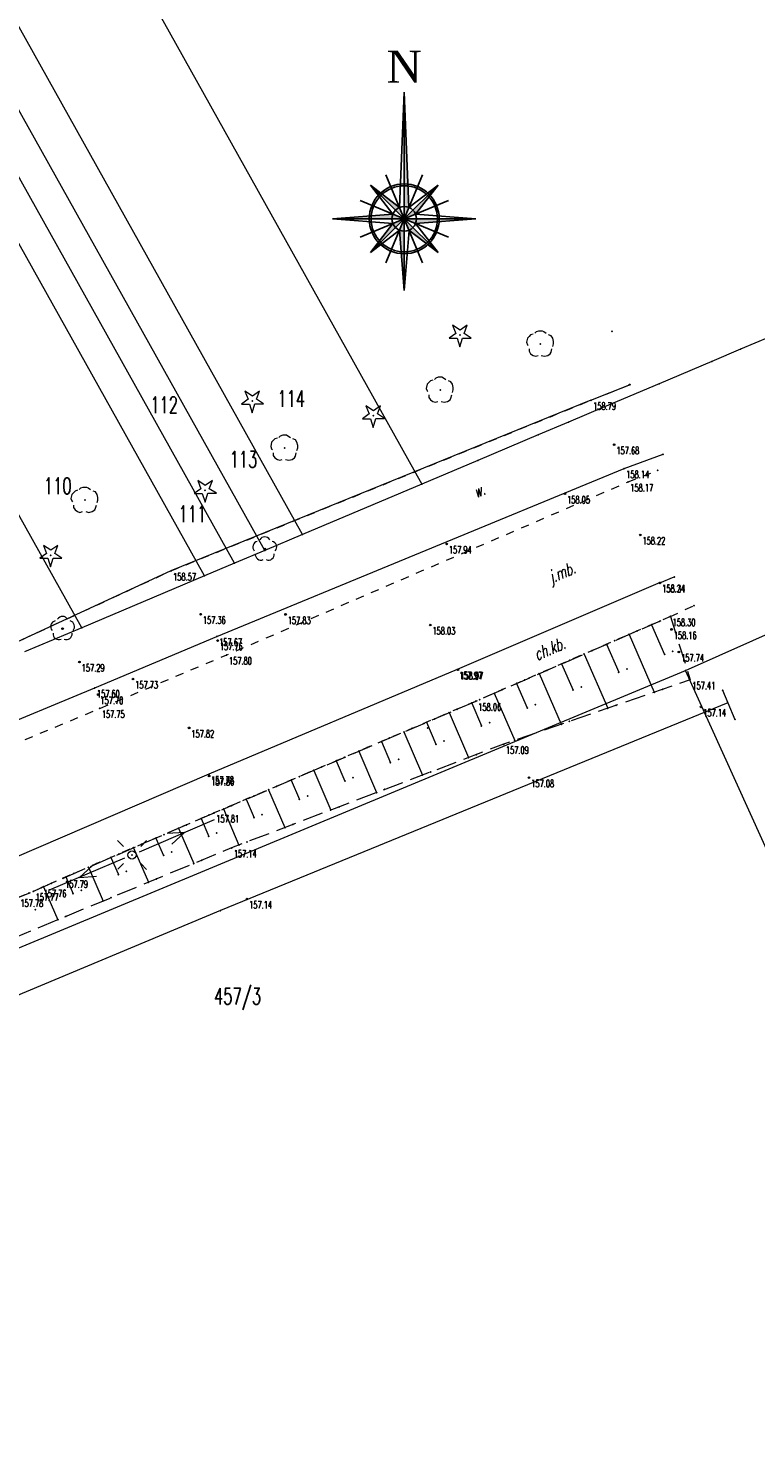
# Model space of a CAD drawing. Header units: metres. Extents: x 0 to 7483564, y 0 to 5680766.
# Tile 31 of 34: x 7483408 to 7483453, y 5680508 to 5680594. Entities that reach past the tile are written whole.
import ezdxf
from ezdxf.enums import TextEntityAlignment as Align

# ---------------------------------------------------------------- set-up
doc = ezdxf.new("R2010")
doc.units = ezdxf.units.M
doc.header["$PDSIZE"] = 1
for name, pattern in [('GDE', [0]), ('L_0_03', [1, 0.5, -0.5]), ('L_0_05', [1.75, 1.25, -0.5]), ('L_0_15', [0])]:
    doc.linetypes.add(name, pattern=pattern)
for name, color, linetype, lineweight in [('_STYL_HATCH', 7, 'Continuous', 0), ('Dzialki', 90, 'GDE', 13), ('eN', 7, 'Continuous', 18), ('krawedz_drogi', 7, 'L_0_03', 18), ('kraweznik', 7, 'Continuous', 18), ('Numery_dzialek', 90, 'Continuous', 13), ('obrzeze', 7, 'L_0_03', 18), ('ogrodzenie', 7, 'L_0_15', 18), ('opisy', 7, 'Continuous', 18), ('row', 7, 'Continuous', 18), ('rzedne', 8, 'Continuous', 18), ('skarpy', 7, 'L_0_05', 18), ('skarpy_ist', 5, 'Continuous', 18), ('zadrzewienie', 7, 'L_0_03', 18)]:
    doc.layers.add(name, color=color, linetype=linetype, lineweight=lineweight)
doc.layers.add('TABELA', color=7, linetype='Continuous')
doc.styles.add('35_100', font='arial.ttf', dxfattribs={"height": 35})
doc.styles.get("Standard").update_dxf_attribs({"font": 'romans.shx', "width": 0.75})

# ---------------------------------------------------------------- blocks, each defined once
blk = doc.blocks.new('L_0_1E_1')
at = {"color": 0, "linetype": 'Continuous', "lineweight": 13, "flags": 128}
for points in [[(1, 0), (11, 0)], [(7, 0), (5, 0.7)], [(7, 0), (5, -0.7)]]:
    blk.add_lwpolyline(points, dxfattribs=at)
blk = doc.blocks.new('WSU')
at = {"linetype": 'Continuous', "lineweight": 13}
blk.add_hatch(color=0, dxfattribs=at).paths.add_polyline_path([(0, -0.1, 1), (0, 0.1, 1)])
at = {"color": 0, "linetype": 'Continuous', "lineweight": 13}
blk.add_circle((0, 0), 0.1, dxfattribs=at)
blk = doc.blocks.new('WSP')
at = {"linetype": 'Continuous', "lineweight": 13}
blk.add_hatch(color=0, dxfattribs=at).paths.add_polyline_path([(0, -0.1, 1), (0, 0.1, 1)])
at = {"color": 0, "linetype": 'Continuous', "lineweight": 13}
blk.add_circle((0, 0), 0.1, dxfattribs=at)
blk = doc.blocks.new('SLU')
at = {"color": 0, "linetype": 'Continuous', "lineweight": 18}
blk.add_wipeout([(0, -0.5), (0.25, -0.43), (0.43, -0.25), (0.5, 0), (0.43, 0.25), (0.25, 0.43), (0, 0.5), (-0.25, 0.43), (-0.43, 0.25), (-0.5, 0), (-0.43, -0.25), (-0.25, -0.43)], dxfattribs=at)
blk.add_circle((0, 0), 0.5, dxfattribs=at)
blk = doc.blocks.new('DLI')
at = {"linetype": 'Continuous', "lineweight": 18}
blk.add_hatch(color=0, dxfattribs=at).paths.add_polyline_path([(0, -0.1, 1), (0, 0.1, 1)])
at = {"color": 0, "linetype": 'Continuous', "lineweight": 18}
blk.add_circle((0, 0), 0.1, dxfattribs=at)
for centre, radius, start, end in [((-0.77, 0.25), 0.7, 101.6336, 222.6627), ((0, 0.8), 0.7, 29.8459, 150.1541), ((0.77, 0.25), 0.7, 317.3373, 78.3664), ((-0.46, -0.64), 0.71, 174.3693, 292.5572), ((0.46, -0.64), 0.71, 247.4428, 5.6307)]:
    blk.add_arc(centre, radius, start, end, dxfattribs=at)
blk = doc.blocks.new('SUSM01')
at = {"color": 0, "linetype": 'Continuous', "lineweight": 18, "flags": 128}
for points in [[(-1.06, 1.06), (-1.76, 1.76)], [(1.76, 1.76), (1.06, 1.06)], [(-1.74, -1.74), (-1.06, -1.06)], [(1.06, -1.06), (1.76, -1.76)]]:
    blk.add_lwpolyline(points, dxfattribs=at)
blk = doc.blocks.new('DLN')
at = {"color": 0, "linetype": 'Continuous', "lineweight": 18, "flags": 128}
for points in [[(-0.9, 1.2), (-1.2, 1.1), (-1.4, 0.9), (-1.6, 0.7), (-1.7, 0.2), (-1.6, -0.1), (-1.5, -0.2)], [(-0.7, 1.3), (-0.5, 1.5), (-0.2, 1.6), (0.2, 1.6), (0.4, 1.5), (0.7, 1.3)], [(1.5, -0.3), (1.6, 0), (1.6, 0.3), (1.5, 0.7), (1.3, 1), (1, 1.1)], [(-1.4, -0.6), (-1.4, -0.9), (-1.2, -1.2), (-0.9, -1.4), (-0.6, -1.5), (-0.3, -1.4)], [(0.1, -1.4), (0.5, -1.5), (0.9, -1.4), (1.2, -1.2), (1.3, -1), (1.4, -0.6)]]:
    blk.add_lwpolyline(points, dxfattribs=at)
blk = doc.blocks.new('DIN')
at = {"color": 0, "linetype": 'Continuous', "lineweight": 13, "flags": 128}
blk.add_lwpolyline([(-1.3, -0.38), (-0.34, -0.38), (0, -1.44), (0.34, -0.36), (1.4, -0.36), (0.52, 0.2), (0.9, 1.2), (0.02, 0.6), (-0.88, 1.2), (-0.5, 0.2), (-1.32, -0.38)], dxfattribs=at)
blk = doc.blocks.new('A$C4FD9118A')
for p in [(-22.764, 55.633), (-13.464, 55.863), (-17.834, 55.093), (-12.394, 52.593), (-12.364, 52.593), (-23.964, 52.273), (-35.464, 51.603), (-14.748, 51.644), (-28.064, 50.703), (-33.474, 48.723), (-13.326, 48.922), (-10.334, 48.343), (-12.723, 47.467), (-12.474, 46.645), (-10.664, 47.353), (-38.344, 46.133), (-16.339, 45.919), (-45.694, 45.533), (-11.731, 43.402), (-23.573, 42.85), (-47.794, 42.163), (-40.436, 41.2), (-9.654, 40.833), (-10.54, 40.476), (-10.523, 40.485), (-10.522, 40.469), (-8.454, 39.073), (-38.618, 38.549), (-33.423, 38.533), (-11.04, 37.908), (-10.552, 38.121), (-9.887, 38.411), (-37.621, 37.191), (-24.574, 37.888), (-12.415, 37.308), (-11.927, 37.521), (-9.817, 37.616), (-37.578, 36.937), (-14.677, 36.323), (-13.79, 36.709), (-13.302, 36.922), (-9.75, 36.282), (-9.368, 36.238), (-46.025, 35.623), (-37.016, 36.06), (-16.54, 35.51), (-16.052, 35.723), (-15.165, 36.11), (-10.247, 36.089), (-42.753, 34.582), (-22.93, 35.163), (-22.872, 35.146), (-18.802, 34.524), (-17.915, 34.911), (-17.427, 35.124), (-13.044, 34.997), (-12.547, 35.191), (-8.68, 34.537), (-45.093, 34.037), (-44.882, 33.633), (-20.665, 33.712), (-20.177, 33.925), (-19.29, 34.311), (-15.841, 33.906), (-15.344, 34.1), (-10.876, 33.777), (-10.371, 33.952), (-6.694, 33.893), (-44.795, 32.783), (-22.041, 33.115), (-21.771, 33.23), (-21.552, 33.326), (-18.638, 32.815), (-18.141, 33.009), (-13.72, 32.794), (-13.215, 32.969), (-8.017, 32.879), (-6.379, 33.131), (-24.8, 31.936), (-24.31, 32.146), (-23.421, 32.525), (-22.931, 32.735), (-20.937, 31.914), (-16.059, 31.986), (-5.944, 32.113), (-39.319, 31.594), (-26.18, 31.347), (-25.689, 31.556), (-24.734, 31.583), (-21.441, 31.71), (-16.564, 31.811), (-28.938, 30.168), (-28.448, 30.378), (-27.559, 30.758), (-27.069, 30.967), (-24.223, 30.586), (-23.729, 30.786), (-20.085, 30.593), (-19.408, 30.828), (-18.903, 31.002), (-30.318, 29.579), (-29.828, 29.788), (-27.006, 29.462), (-26.511, 29.662), (-22.244, 29.771), (-21.746, 29.961), (-38.111, 28.758), (-38.098, 28.647), (-32.587, 28.61), (-31.697, 28.99), (-31.207, 29.199), (-29.293, 28.538), (-25.049, 28.701), (-24.551, 28.891), (-18.534, 28.546), (-34.456, 27.811), (-33.966, 28.021), (-33.077, 28.401), (-29.788, 28.338), (-27.855, 27.632), (-27.356, 27.822), (-36.725, 26.842), (-35.835, 27.222), (-35.345, 27.431), (-32.57, 27.214), (-32.076, 27.414), (-30.162, 26.752), (-38.593, 26.04), (-38.104, 26.252), (-37.793, 26.386), (-37.215, 26.633), (-35.352, 26.09), (-34.858, 26.29), (-30.66, 26.562), (-40.858, 25.062), (-39.97, 25.445), (-39.481, 25.657), (-37.632, 25.161), (-33.466, 25.493), (-32.967, 25.683), (-41.347, 24.85), (-38.123, 24.953), (-36.725, 24.251), (-36.271, 24.424), (-35.773, 24.614), (-44.989, 23.277), (-44.101, 23.661), (-43.612, 23.872), (-40.886, 23.783), (-40.395, 23.991), (-39.039, 23.291), (-38.547, 23.495), (-46.855, 22.471), (-46.366, 22.682), (-45.478, 23.066), (-43.648, 22.614), (-43.158, 22.821), (-48.846, 21.583), (-48.358, 21.813), (-48.229, 21.87), (-47.741, 22.084), (-47.042, 22.39), (-45.92, 21.652), (-41.81, 22.141), (-41.318, 22.345), (-49.113, 21.479), (-46.411, 21.444), (-44.582, 20.992), (-44.089, 21.196), (-35.783, 21.12), (-48.717, 20.46), (-47.342, 19.847), (-46.85, 20.051), (-37.411, 20.409)]:
    blk.add_point(p)
at = {"color": 5}
for p in [(-34.694, 42.537), (-47.059, 37.668), (-42.811, 23.813)]:
    blk.add_point(p, dxfattribs=at)
at = {"layer": 'Dzialki', "linetype": 'Continuous', "lineweight": 18, "flags": 128}
for points in [[(-75.544, 136.883), (-25.094, 46.513)], [(-32.384, 43.433), (-82.144, 132.573)], [(-34.694, 42.453), (-84.244, 131.213)], [(-36.544, 41.673), (-85.914, 130.123)], [(-38.384, 40.893), (-87.594, 129.023)], [(-45.874, 37.723), (-94.374, 124.603)], [(-3.844, 55.503), (-5.594, 54.763)], [(-5.594, 54.763), (-7.354, 54.023)], [(-7.354, 54.023), (-10.584, 52.653)], [(-10.584, 52.653), (-13.914, 51.243)], [(-13.914, 51.243), (-16.124, 50.313)], [(-16.124, 50.313), (-17.974, 49.523)], [(-17.974, 49.523), (-21.664, 47.963)], [(-21.664, 47.963), (-25.094, 46.513)], [(-25.094, 46.513), (-32.384, 43.433)], [(-8.974, 35.113), (15.736, 46.123)], [(-32.384, 43.433), (-34.694, 42.453)], [(-34.694, 42.453), (-36.544, 41.673)], [(-36.544, 41.673), (-38.384, 40.893)], [(-38.384, 40.893), (-45.874, 37.723)], [(-45.874, 37.723), (-49.384, 36.243)], [(-93.894, -0.247), (-8.974, 35.113)], [(40.816, -74.747), (-8.974, 35.113)]]:
    blk.add_lwpolyline(points, dxfattribs=at)
at = {"layer": 'Dzialki'}
for p in [(-5.594, 54.763), (-5.594, 54.763), (-7.354, 54.023), (-7.354, 54.023), (-10.584, 52.653), (-10.584, 52.653), (-13.914, 51.243), (-13.914, 51.243), (-16.124, 50.313), (-16.124, 50.313), (-17.974, 49.523), (-17.974, 49.523), (-21.664, 47.963), (-21.664, 47.963), (-25.094, 46.513), (-25.094, 46.513), (-25.094, 46.513), (-32.384, 43.433), (-32.384, 43.433), (-32.384, 43.433), (-34.694, 42.453), (-34.694, 42.453), (-34.694, 42.453), (-36.544, 41.673), (-36.544, 41.673), (-36.544, 41.673), (-38.384, 40.893), (-38.384, 40.893), (-38.384, 40.893), (-45.874, 37.723), (-45.874, 37.723), (-45.874, 37.723), (-8.974, 35.113), (-8.974, 35.113), (-8.974, 35.113)]:
    blk.add_point(p, dxfattribs=at)
at = {"layer": 'krawedz_drogi', "color": 5, "lineweight": 18, "flags": 128}
for points in [[(-97.659, 14.592), (-97.337, 13.774), (-96.838, 12.828), (-96.149, 11.968), (-95.357, 11.583), (-94.332, 11.556), (-93.652, 11.582), (-87.622, 14.287), (-86.937, 15.001), (-86.452, 15.827), (-86.218, 16.644), (-86.149, 17.169), (-87.047, 19.528), (-82.636, 20.896), (-82.134, 19.605), (-81.644, 18.862), (-80.986, 18.558), (-80.326, 18.399), (-79.818, 18.203), (-79.046, 18.254), (-78.135, 18.448), (-66.239, 23.688), (-60.488, 26.037), (-51.332, 30.039), (-44.795, 32.783), (-37.016, 36.06), (-12.474, 46.645)], [(-12.474, 46.645), (-10.664, 47.353)]]:
    blk.add_lwpolyline(points, dxfattribs=at)
at = {"layer": 'kraweznik', "color": 5, "linetype": 'Continuous', "lineweight": 18, "flags": 128}
for points in [[(-10.54, 40.476), (-9.654, 40.833)], [(-10.523, 40.485), (-22.93, 35.163), (-38.111, 28.758), (-52.951, 22.382), (-64.166, 17.534), (-65.166, 17.047), (-68.275, 15.784), (-76.852, 12.082), (-77.775, 11.64), (-84.333, 8.818), (-86.349, 7.937), (-92.229, 3.935), (-99.642, -1.301), (-111.255, -6.34)]]:
    blk.add_lwpolyline(points, dxfattribs=at)
at = {"layer": 'obrzeze', "color": 5, "lineweight": 18, "flags": 128}
for points in [[(-9.887, 38.411), (-8.454, 39.073)], [(-9.887, 38.411), (-21.771, 33.23), (-37.793, 26.386), (-47.042, 22.39), (-48.358, 21.813), (-48.846, 21.583), (-49.774, 21.222), (-50.71, 20.832), (-52.094, 20.248), (-63.211, 15.459), (-64.226, 15.032)]]:
    blk.add_lwpolyline(points, dxfattribs=at)
at = {"layer": 'ogrodzenie', "lineweight": 18}
for p, q in [((-6.694, 33.893), (-6.379, 33.131)), ((-6.694, 33.893), (-6.379, 33.131)), ((-6.379, 33.131), (-37.411, 20.409)), ((-6.379, 33.131), (-37.411, 20.409)), ((-6.379, 33.131), (-5.944, 32.113)), ((-6.379, 33.131), (-5.944, 32.113)), ((-37.411, 20.409), (-56.498, 12.431)), ((-37.411, 20.409), (-56.498, 12.431)), ((-56.498, 12.431), (-58.63, 11.02)), ((-56.498, 12.431), (-58.63, 11.02)), ((-58.63, 11.02), (-68.227, 7.092)), ((-58.63, 11.02), (-68.227, 7.092)), ((-68.227, 7.092), (-76.082, 3.854)), ((-68.227, 7.092), (-76.082, 3.854))]:
    blk.add_line(p, q, dxfattribs=at)
at = {"layer": 'row', "color": 5, "linetype": 'Continuous', "lineweight": 18, "flags": 128}
for points in [[(-14.748, 51.644), (-12.394, 52.593)], [(-14.748, 51.644), (-40.436, 41.2), (-53.717, 35.068), (-64.186, 30.99)], [(-12.723, 47.467), (-10.334, 48.343)], [(-70.086, 24.063), (-68.954, 23.818), (-66.433, 24.745), (-60.77, 27.193), (-51.982, 31.188), (-45.093, 34.037), (-37.621, 37.191), (-12.723, 47.467)]]:
    blk.add_lwpolyline(points, dxfattribs=at)
at = {"layer": 'skarpy', "color": 5, "lineweight": 18, "flags": 128}
blk.add_lwpolyline([(-9.887, 38.411), (-8.68, 34.537), (-20.085, 30.593), (-36.725, 24.251), (-51.697, 18.04), (-62.132, 13.43), (-65.196, 13.701), (-64.634, 13.92), (-64.884, 14.216), (-64.983, 14.74), (-64.386, 15.018), (-64.226, 15.032), (-63.211, 15.459), (-52.094, 20.248), (-50.71, 20.832), (-49.774, 21.222), (-48.846, 21.583), (-48.358, 21.813), (-47.042, 22.39), (-37.793, 26.386), (-21.771, 33.23), (-9.887, 38.411)], dxfattribs=at)
at = {"layer": 'skarpy_ist', "linetype": 'Continuous', "lineweight": 18, "flags": 128}
for points in [[(-11.04, 37.908), (-10.247, 36.089)], [(-12.415, 37.308), (-10.876, 33.777)], [(-13.79, 36.709), (-13.044, 34.997)], [(-16.54, 35.51), (-15.841, 33.906)], [(-15.165, 36.11), (-13.72, 32.794)], [(-17.915, 34.911), (-16.564, 31.811)], [(-20.665, 33.712), (-19.408, 30.828)], [(-19.29, 34.311), (-18.638, 32.815)], [(-22.041, 33.115), (-21.441, 31.71)], [(-24.8, 31.936), (-24.223, 30.586)], [(-23.421, 32.525), (-22.244, 29.771)], [(-26.18, 31.347), (-25.049, 28.701)], [(-28.938, 30.168), (-27.855, 27.632)], [(-27.559, 30.758), (-27.006, 29.462)], [(-30.318, 29.579), (-29.788, 28.338)], [(-31.697, 28.99), (-30.66, 26.562)], [(-34.456, 27.811), (-33.466, 25.493)], [(-33.077, 28.401), (-32.57, 27.214)], [(-35.835, 27.222), (-35.352, 26.09)], [(-38.593, 26.04), (-38.123, 24.953)], [(-37.215, 26.633), (-36.271, 24.424)], [(-39.97, 25.445), (-39.039, 23.291)], [(-42.724, 24.256), (-41.81, 22.141)], [(-41.347, 24.85), (-40.886, 23.783)], [(-44.101, 23.661), (-43.648, 22.614)], [(-46.855, 22.471), (-46.411, 21.444)], [(-45.478, 23.066), (-44.582, 20.992)], [(-48.229, 21.87), (-47.342, 19.847)]]:
    blk.add_lwpolyline(points, dxfattribs=at)
at = {"layer": 'zadrzewienie', "color": 5, "lineweight": 18, "flags": 128}
blk.add_lwpolyline([(-14.748, 51.644), (-12.364, 52.593)], dxfattribs=at)
at = {"layer": 'zadrzewienie', "lineweight": 18, "flags": 128}
blk.add_lwpolyline([(-63.628, 32.039), (-53.717, 35.068), (-40.436, 41.2), (-14.748, 51.644)], dxfattribs=at)
at = {"linetype": 'Continuous', "xscale": 0.5, "yscale": 0.5, "zscale": 0.5}
for name, p in [('DIN', (-22.764, 55.633)), ('DLN', (-17.834, 55.093)), ('DLN', (-23.964, 52.273)), ('DIN', (-35.464, 51.603)), ('DIN', (-28.064, 50.703)), ('DLN', (-33.474, 48.723)), ('WSP', (-13.326, 48.922)), ('DIN', (-38.344, 46.133)), ('DLN', (-45.694, 45.533)), ('WSU', (-16.339, 45.919)), ('WSU', (-11.731, 43.402)), ('DIN', (-47.794, 42.163)), ('WSU', (-23.573, 42.85)), ('WSU', (-10.522, 40.469)), ('WSP', (-38.618, 38.549)), ('WSU', (-33.423, 38.533)), ('WSU', (-24.574, 37.888)), ('WSP', (-9.817, 37.616)), ('WSP', (-37.578, 36.937)), ('WSP', (-9.368, 36.238)), ('WSP', (-46.025, 35.623)), ('WSU', (-42.753, 34.582)), ('WSU', (-22.872, 35.146)), ('WSP', (-44.882, 33.633)), ('WSP', (-8.017, 32.879)), ('WSU', (-39.319, 31.594)), ('WSU', (-38.098, 28.647)), ('WSP', (-18.534, 28.546)), ('WSP', (-35.783, 21.12))]:
    blk.add_blockref(name, p, dxfattribs=at)
at = {"color": 5, "linetype": 'Continuous', "xscale": 0.5, "yscale": 0.5, "zscale": 0.5}
for p in [(-34.694, 42.537), (-47.059, 37.668)]:
    blk.add_blockref('DLI', p, dxfattribs=at)
at = {"layer": 'eN', "linetype": 'Continuous', "xscale": 0.5, "yscale": 0.5, "zscale": 0.5, "rotation": 23.26}
blk.add_blockref('L_0_1E_1', (-42.811, 23.813), dxfattribs=at)
at = {"layer": 'eN', "color": 5, "linetype": 'Continuous', "xscale": 0.5, "yscale": 0.5, "zscale": 0.5, "rotation": 203}
blk.add_blockref('L_0_1E_1', (-42.811, 23.813), dxfattribs=at)
at = {"layer": 'Numery_dzialek', "lineweight": 20, "width": 0.66}
for s, p in [('112', (-41.694, 51.863)), ('114', (-33.924, 52.233)), ('113', (-36.844, 48.523)), ('110', (-48.204, 46.903)), ('111', (-39.974, 45.183)), ('457/3', (-37.799, 15.667))]:
    blk.add_text(s, height=1, dxfattribs=at).set_placement(p, align=Align.TOP_LEFT)
at = {"layer": 'opisy', "lineweight": 15, "oblique": 15, "width": 0.66}
for s, rotation, p in [('w.', 22.4, (-22.054, 46.343)), ('j.mb.', 23.2, (-17.454, 41.123)), ('ch.kb.', 23.6, (-18.344, 36.383))]:
    blk.add_text(s, height=0.75, rotation=rotation, dxfattribs=at).set_placement(p, align=Align.TOP_LEFT)
at = {"layer": 'rzedne', "lineweight": 9, "width": 0.66}
for s, p in [('158.79', (-14.613, 51.509)), ('157.68', (-13.191, 48.787)), ('158.14', (-12.588, 47.332)), ('158.05', (-16.204, 45.784)), ('158.17', (-12.339, 46.51)), ('158.22', (-11.596, 43.267)), ('157.94', (-23.438, 42.715)), ('158.57', (-40.301, 41.065)), ('158.24', (-10.388, 40.35)), ('158.34', (-10.387, 40.334)), ('157.36', (-38.483, 38.414)), ('157.83', (-33.288, 38.398)), ('158.30', (-9.752, 38.276)), ('157.67', (-37.486, 37.056)), ('158.03', (-24.439, 37.753)), ('158.16', (-9.682, 37.481)), ('157.76', (-37.443, 36.802)), ('157.29', (-45.89, 35.488)), ('157.80', (-36.881, 35.925)), ('157.74', (-9.233, 36.103)), ('157.97', (-22.795, 35.028)), ('158.07', (-22.737, 35.011)), ('157.60', (-44.958, 33.902)), ('157.73', (-42.618, 34.447)), ('157.41', (-8.545, 34.402)), ('157.70', (-44.747, 33.498)), ('158.06', (-21.636, 33.095)), ('157.14', (-7.882, 32.744)), ('157.75', (-44.66, 32.648)), ('157.82', (-39.184, 31.459)), ('157.09', (-19.95, 30.458)), ('157.78', (-37.976, 28.623)), ('157.86', (-37.963, 28.512)), ('157.08', (-18.399, 28.411)), ('157.81', (-37.658, 26.251)), ('157.14', (-36.59, 24.116)), ('157.76', (-48.223, 21.678)), ('157.79', (-46.907, 22.255)), ('157.78', (-49.639, 21.087)), ('157.77', (-48.711, 21.448)), ('157.14', (-35.648, 20.985))]:
    blk.add_text(s, height=0.45, dxfattribs=at).set_placement(p, align=Align.TOP_LEFT)
at = {"color": 5, "linetype": 'Continuous', "xscale": 0.5, "yscale": 0.5, "zscale": 0.5}
blk.add_blockref('SLU', (-42.811, 23.813), dxfattribs=at)
for p in [(-42.724, 24.256), (-42.235, 24.467)]:
    blk.add_point(p)
at = {"color": 5}
blk.add_point((-42.811, 23.813), dxfattribs=at)
at = {"color": 5, "linetype": 'Continuous', "xscale": 0.5, "yscale": 0.5, "zscale": 0.5}
blk.add_blockref('SUSM01', (-42.811, 23.813), dxfattribs=at)
blk = doc.blocks.new('znak_polnocy_100')
h = blk.add_hatch(color=7)
edge = h.paths.add_edge_path()
edge.add_line((3.9, 42.6), (0, 138))
edge.add_line((0, 138), (0, 42.5))
edge.add_arc((1.5, 111.9), 69.3, 268.7494, 271.9804)
h = blk.add_hatch(color=7)
edge = h.paths.add_edge_path()
edge.add_arc((1.5, 111.9), 69.3, 268.7494, 271.9804, ccw=False)
edge.add_line((0, 42.5), (0, 0))
edge.add_line((0, 0), (5.1, 12.4))
edge.add_line((5.1, 12.4), (5, 17))
edge.add_line((5, 17), (3.9, 42.6))
h = blk.add_hatch(color=7)
edge = h.paths.add_edge_path()
edge.add_arc((-394.4, 4.6), 351.9, 359.25, 359.7034)
edge.add_line((-42.5, 2.8), (-78, 0))
edge.add_line((-78, 0), (-42.5, 0))
h = blk.add_hatch(color=7)
edge = h.paths.add_edge_path()
edge.add_arc((-394.4, 4.6), 351.9, 359.25, 359.7034, ccw=False)
edge.add_line((-42.5, 0), (0, 0))
edge.add_line((0, 0), (-12.4, 5.1))
edge.add_line((-12.4, 5.1), (-15.3, 4.9))
edge.add_line((-15.3, 4.9), (-42.5, 2.8))
h = blk.add_hatch(color=7)
edge = h.paths.add_edge_path()
edge.add_arc((-2.1, -156.6), 114.1, 88.9365, 90.3348, ccw=False)
edge.add_line((0, -42.5), (0, 0))
edge.add_line((0, 0), (-5.1, -12.4))
edge.add_line((-5.1, -12.4), (-5.1, -13.4))
edge.add_line((-5.1, -13.4), (-2.8, -42.5))
h = blk.add_hatch(color=7)
edge = h.paths.add_edge_path()
edge.add_arc((394.4, -4.6), 351.9, 179.25, 179.7034, ccw=False)
edge.add_line((42.5, 0), (0, 0))
edge.add_line((0, 0), (12.4, -5.1))
edge.add_line((12.4, -5.1), (12.7, -5.1))
edge.add_line((12.7, -5.1), (42.5, -2.8))
h = blk.add_hatch(color=7)
edge = h.paths.add_edge_path()
edge.add_arc((394.4, -4.6), 351.9, 179.25, 179.7034)
edge.add_line((42.5, -2.8), (78, 0))
edge.add_line((78, 0), (42.5, 0))
h = blk.add_hatch(color=7)
edge = h.paths.add_edge_path()
edge.add_arc((-2.1, -156.6), 114.1, 88.9365, 90.3348)
edge.add_line((-2.8, -42.5), (0, -78))
edge.add_line((0, -78), (0, -42.5))
at = {"color": 7}
for p, q in [((0, 138), (-5.1, 12.4)), ((0, 138), (0, -78)), ((0, 138), (5.1, 12.4)), ((0, 0), (-19.9, 48)), ((0, 0), (19.9, 48)), ((-36.8, 36.8), (-5.1, 12.4)), ((-36.8, 36.8), (-12.4, 5.1)), ((0, 0), (-36.8, 36.8)), ((0, 0), (36.8, 36.8)), ((36.8, 36.8), (5.1, 12.4)), ((36.8, 36.8), (12.4, 5.1)), ((0, 0), (-48, 19.9)), ((0, 0), (48, 19.9)), ((-78, 0), (-12.4, 5.1)), ((-78, 0), (78, 0)), ((0, 0), (-48, -19.9)), ((0, 0), (-19.9, -48)), ((-5.8, 5.8), (0, 0)), ((-5.8, -5.8), (0, 0)), ((5.8, 5.8), (0, 0)), ((5.8, -5.8), (0, 0)), ((0, 0), (48, -19.9)), ((0, 0), (19.9, -48)), ((36.8, -36.8), (0, 0)), ((78, 0), (12.4, 5.1)), ((78, 0), (12.4, -5.1)), ((-78, 0), (-12.4, -5.1)), ((-36.8, -36.8), (0, 0)), ((-36.8, -36.8), (-12.4, -5.1)), ((-36.8, -36.8), (-5.1, -12.4)), ((0, -78), (-5.1, -12.4)), ((0, -78), (5.2, -12.6)), ((36.8, -36.8), (5.1, -12.4)), ((36.8, -36.8), (12.4, -5.1))]:
    blk.add_line(p, q, dxfattribs=at)
for radius in [38, 36, 13.4]:
    blk.add_circle((0, 0), radius, dxfattribs=at)
at = {"color": 7, "extrusion": (0, 0, -1)}
for points in [[(5.1, 12.4), (0, 0), (36.8, 36.8), (0, 0)], [(0, 0), (0, 0), (-36.8, 36.8), (-12.4, 5.1)], [(0, 0), (0, 0), (36.8, -36.8), (12.4, -5.1)], [(-5.1, -12.4), (-5.1, -12.4), (-36.8, -36.8), (0, 0)]]:
    blk.add_solid(points, dxfattribs=at)
at = {"color": 7, "insert": (0, 165.6), "char_height": 35, "attachment_point": 5, "style": '35_100'}
blk.add_mtext_dynamic_manual_height_columns('{\\fTimes New Roman|b0|i0|c238|p18;N}', width=2.311, gutter_width=1250, heights=[0], dxfattribs=at)
blk = doc.blocks.new('A$C23C30276')
at = {"layer": 'TABELA', "color": 0, "xscale": 0.05625000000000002, "yscale": 0.05625000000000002, "zscale": 0.05625000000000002}
blk.add_blockref('znak_polnocy_100', (-39.838, -2.658), dxfattribs=at)

msp = doc.modelspace()

# ---------------------------------------------------------------- block references
msp.add_blockref('A$C4FD9118A', (7483457.539, 5680519.945))

# ---------------------------------------------------------------- next in the draw order: block references
at = {"layer": '_STYL_HATCH', "color": 5, "ltscale": 20}
msp.add_blockref('A$C23C30276', (7483471.212, 5680585.35), dxfattribs=at)

doc.saveas('drawing.dxf')
